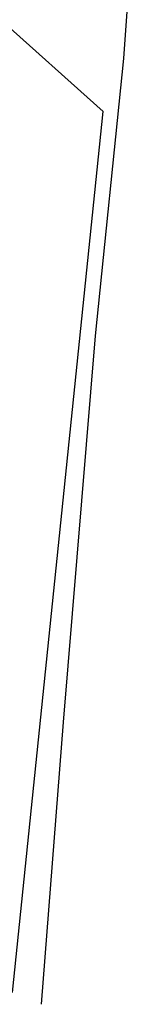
# Model space of a CAD drawing. Extents: x 7582895 to 7584772, y 6020395 to 6021139.
# Tile 7 of 49: x 7583732 to 7583746, y 6020459 to 6020576. Entities that reach past the tile are written whole.
import ezdxf

# ---------------------------------------------------------------- set-up
doc = ezdxf.new("R2010")
doc.units = 0
doc.linetypes.add('4_SUGP', pattern=[0])
doc.linetypes.add('4_SUWP', pattern=[0])
doc.layers.add('SUGP_L_0', color=52, linetype='4_SUGP')
doc.layers.add('SUWP_L_0', color=5, linetype='4_SUWP')

msp = doc.modelspace()

# ---------------------------------------------------------------- linework, layer by layer
at = {"layer": 'SUGP_L_0', "linetype": '4_SUGP'}
for p, q in [((7583744.37, 6020571.13), (7583746.44, 6020600.9)), ((7583740.98, 6020538.14), (7583744.37, 6020571.13)), ((7583737.16, 6020492.14), (7583740.98, 6020538.14)), ((7583734.54, 6020458.59), (7583737.16, 6020492.14))]:
    msp.add_line(p, q, dxfattribs=at)
at = {"layer": 'SUWP_L_0', "linetype": '4_SUWP'}
for p, q in [((7583741.9, 6020564.83), (7583714.55, 6020589.15)), ((7583731.08, 6020460), (7583741.9, 6020564.83))]:
    msp.add_line(p, q, dxfattribs=at)

doc.saveas('drawing.dxf')
